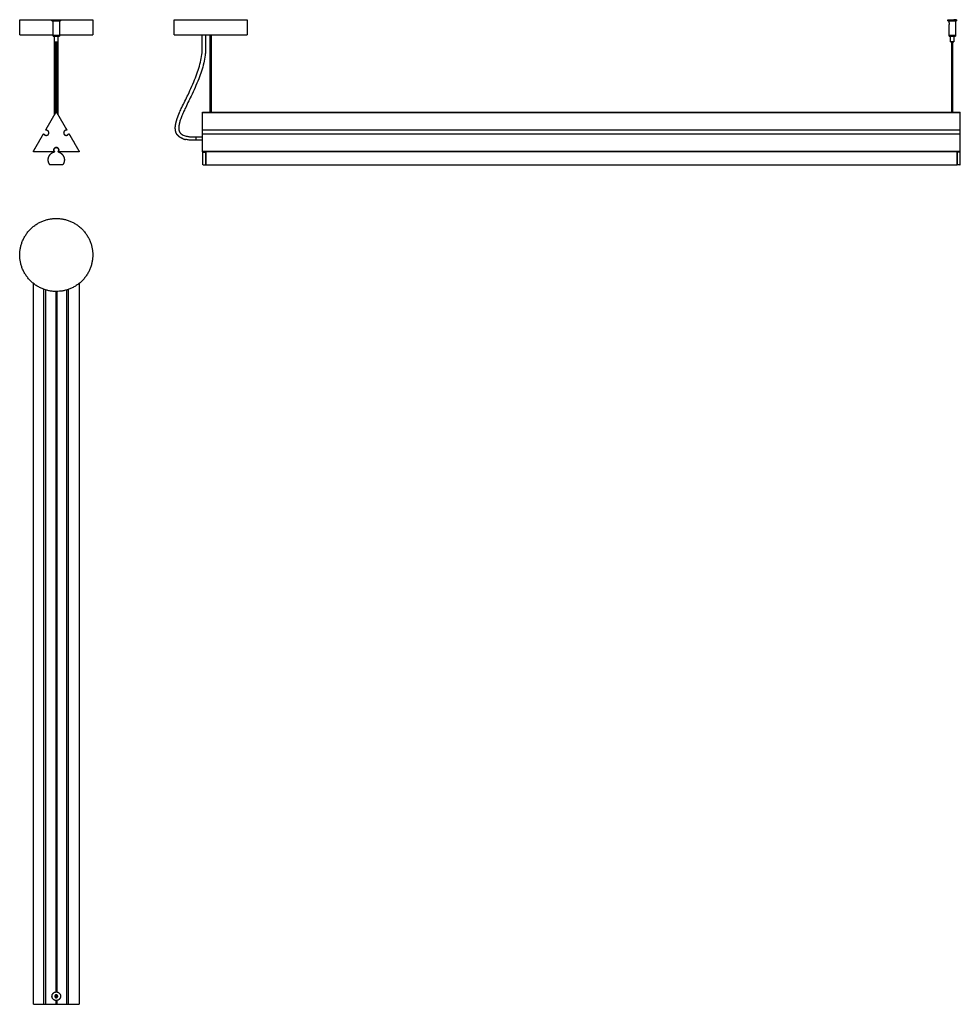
# Model space of a CAD drawing. Header units: millimetres. Extents: x -766 to 987, y -1593 to 1853.
# Tile 1 of 6: x -766 to 987, y -1593 to 242. Entities that reach past the tile are written whole.
import ezdxf

# ---------------------------------------------------------------- set-up
doc = ezdxf.new("R2010")
doc.units = ezdxf.units.MM
doc.layers.add('Make2D$Visibile$150 1 CE', color=7, linetype='Continuous', true_color=0x000000)

msp = doc.modelspace()

# ---------------------------------------------------------------- linework, layer by layer
at = {"layer": 'Make2D$Visibile$150 1 CE'}
for points in [[(-410.7, 69.6), (-410.7, 214.3)], [(-409.4, 214.3), (-409.4, 69.6)], [(-700.8, 201.3), (-701, 201.3)], [(-694.8, 201.3), (-694.6, 201.3)], [(971.3, 69.6), (971.3, 201.3)], [(972.6, 201.3), (972.6, 69.6)], [(-694.7, 68.8), (-694.7, 65.1)], [(-425, 69.1), (987, 69.1)], [(-409.4, 69.6), (971.3, 69.6)], [(-675.1, 29.6), (-675.1, 29.6)], [(-425, -2.8), (987, -2.8)], [(-698.7, -264.4), (-698.7, -1570.4)], [(-697, -264.4), (-697, -1570.4)], [(-720.8, -1587), (-720.8, -1587)], [(-717.1, -1587.2), (-717.1, -1587.2)], [(-698.7, -1586.3), (-698.7, -1593.4)], [(-697, -1586.3), (-697, -1593.4)]]:
    msp.add_lwpolyline(points, dxfattribs=at)
for points, weights, degree in [([(-765.9, 242.3), (-765.9, 242.3), (-705.8, 242.3)], [1, 0.73102898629, 0.956063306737], 2), ([(-689.8, 242.3), (-629.8, 242.3), (-629.8, 242.3)], [0.956277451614, 0.730901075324, 1], 2), ([(-478.1, 242.3), (-478.1, 242.3), (-410, 242.3)], [1, 0.707106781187, 1], 2), ([(-410, 242.3), (-342, 242.3), (-342, 242.3)], [1, 0.707106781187, 1], 2), ([(980, 242.3), (980, 242.3), (974.7, 242.3)], [1, 0.775513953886, 0.895139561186], 2), ([(-765.9, 214.3), (-765.9, 214.3), (-703.8, 214.3)], [1, 0.725082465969, 0.966255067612], 2), ([(-691.8, 214.3), (-629.8, 214.3), (-629.8, 214.3)], [0.966358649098, 0.725023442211, 1], 2), ([(-478.1, 214.3), (-478.1, 214.3), (-410, 214.3)], [1, 0.707106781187, 1], 2), ([(-410, 214.3), (-342, 214.3), (-342, 214.3)], [1, 0.707106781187, 1], 2), ([(968.9, 211.3), (966, 211.3), (966, 211.3)], [0.868195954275, 0.807246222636, 1], 2), ([(978, 211.3), (978, 211.3), (975, 211.3)], [1, 0.807007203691, 0.868347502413], 2), ([(-419.4, 191.3), (-419.4, 183.8), (-420.3, 176.3)], [1, 0.99788363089, 1], 2), ([(-701, 65.1), (-701, 66.4), (-701, 67.6), (-701, 68.8)], [0.887994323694, 0.886590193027, 0.885228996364, 0.883910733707], 3), ([(-475, 48.8), (-474.5, 50.9), (-474, 53), (-473.3, 55.1)], [0.929126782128, 0.92025412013, 0.912162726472, 0.904852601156], 3), ([(-473.3, 55.1), (-472.7, 57.2), (-472, 59.2), (-471.2, 61.3)], [0.904852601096, 0.900996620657, 0.897358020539, 0.893936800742], 3), ([(-718.7, 47.4), (-718.7, 47.4), (-718.7, 47.4)], [0.899590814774, 0.899574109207, 0.899557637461], 2), ([(-717.5, 36.8), (-717.5, 36.8), (-717.5, 36.8)], [0.999604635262, 0.999802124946, 1], 2), ([(-717.2, 37), (-714.9, 41), (-712.6, 45), (-710.3, 49.1), (-708, 53.1)], [1, 0.856810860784, 0.734124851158, 0.629006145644, 0.538939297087], 4), ([(-650.1, 47.4), (-650.1, 47.4), (-650.1, 47.4)], [0.925369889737, 0.925372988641, 0.925376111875], 2), ([(-475.2, 34), (-475.8, 36.4), (-475.9, 38.8)], [0.918333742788, 0.944056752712, 0.979993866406], 2), ([(-475.8, 43.9), (-475.5, 46.3), (-475, 48.8)], [0.958102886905, 0.942441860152, 0.929126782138], 2), ([(-468.8, 47.4), (-469.2, 45.3), (-469.5, 43.2)], [0.929126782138, 0.942441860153, 0.958102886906], 2), ([(-467.3, 53.2), (-468.2, 50.4), (-468.8, 47.4)], [0.904852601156, 0.915817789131, 0.929126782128], 2), ([(-425, 37), (-425, 41), (-425, 45), (-425, 49.1), (-425, 53.1)], [1, 0.856810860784, 0.734124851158, 0.629006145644, 0.538939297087], 4), ([(987, 37), (987, 41), (987, 45), (987, 49.1), (987, 53.1)], [1, 0.856810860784, 0.734124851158, 0.629006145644, 0.538939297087], 4), ([(-745.6, 33.7), (-745.6, 33.7), (-745.6, 33.7)], [0.935039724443, 0.935089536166, 0.935139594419], 2), ([(-721.6, 29.8), (-721.6, 29.8), (-721.6, 29.7)], [0.989554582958, 0.994635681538, 1], 2), ([(-717.5, 36.3), (-717.5, 36.3), (-717.5, 36.3)], [0.956928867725, 0.958328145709, 0.959869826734], 2), ([(-678.8, 36), (-678.8, 36), (-678.8, 36)], [0.999721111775, 0.999860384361, 1], 2), ([(-675.1, 29.5), (-675.1, 29.6), (-675.1, 29.6)], [1, 0.998556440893, 0.997198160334], 2), ([(-674, 29.3), (-671.7, 25.3), (-669.3, 21.3), (-667, 17.3), (-664.7, 13.3)], [1, 0.856810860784, 0.734124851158, 0.629006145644, 0.538939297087], 4), ([(-466.5, 22.6), (-468.5, 23.8), (-470.2, 25.4)], [0.866728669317, 0.854760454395, 0.853663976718], 2), ([(-469, 35.5), (-468.6, 33.9), (-467.8, 32.5)], [0.918333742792, 0.883908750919, 0.867777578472], 2), ([(-461.8, 20.4), (-459.5, 19.6), (-457.1, 19)], [1, 0.998226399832, 1], 2), ([(-740.2, -2.8), (-737.9, 1.2), (-735.6, 5.2), (-733.3, 9.3), (-730.9, 13.3)], [1, 0.856810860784, 0.734124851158, 0.629006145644, 0.538939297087], 4), ([(-664.7, 13.3), (-662.4, 9.3), (-660.1, 5.2), (-657.8, 1.2), (-655.4, -2.8)], [0.538939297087, 0.629006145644, 0.734124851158, 0.856810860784, 1], 4), ([(-425, -2.8), (-425, 1.2), (-425, 5.2), (-425, 9.3), (-425, 13.3)], [1, 0.856810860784, 0.734124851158, 0.629006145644, 0.538939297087], 4), ([(-425, -2.8), (-425, 1.2), (-425, 5.2), (-425, 9.3), (-425, 13.3)], [1, 0.856810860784, 0.734124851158, 0.629006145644, 0.538939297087], 4), ([(987, -2.8), (987, 1.2), (987, 5.2), (987, 9.3), (987, 13.3)], [1, 0.856810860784, 0.734124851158, 0.629006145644, 0.538939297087], 4), ([(-701.4, -3.8), (-701.4, -4.3), (-701.9, -4.4)], [1, 0.796794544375, 1], 2), ([(-701.9, -4.4), (-701.9, -4.4), (-701.9, -4.4)], [1, 0.996717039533, 0.993711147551], 2), ([(-701.6, -3.4), (-701.6, -3.4), (-701.6, -3.4)], [0.993711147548, 0.996717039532, 1], 2), ([(-701.6, -3.4), (-701.4, -3.5), (-701.4, -3.8)], [1, 0.951128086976, 1], 2), ([(-693.2, -0.7), (-693.2, -2.2), (-694.1, -3.4)], [1, 0.951128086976, 1], 2), ([(-693.8, -4.4), (-693.8, -4.4), (-693.8, -4.4)], [0.993711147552, 0.996717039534, 1], 2), ([(-693.8, -4.4), (-682.7, -7.5), (-682.7, -18.9)], [1, 0.796794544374, 1], 2), ([(-424.7, -4.9), (-424.7, -4.7), (-424.7, -4.3)], [1, 0.870729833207, 0.905931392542], 2), ([(-424.2, -4.3), (-424.2, -4.4), (-424.2, -4.4)], [0.914586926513, 0.938954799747, 1], 2), ([(-419.1, -4.3), (-419.1, -4.4), (-419.1, -4.4), (-419.1, -4.5)], [0.822892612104, 0.857634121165, 0.91666991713, 1], 3), ([(981.3, -4.3), (981.3, -4.4), (981.3, -4.4), (981.3, -4.5)], [0.822892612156, 0.857634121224, 0.916669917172, 1], 3), ([(986.9, -4.9), (986.9, -4.7), (986.9, -4.3)], [1, 0.870729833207, 0.905931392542], 2), ([(-709.4, -28.2), (-709.7, -28.2), (-709.9, -28)], [1, 0.894427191, 1], 2), ([(-685.8, -28), (-685.9, -28.2), (-686.2, -28.2)], [1, 0.894427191, 1], 2), ([(-682.7, -18.9), (-682.7, -24), (-685.8, -28)], [1, 0.948683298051, 1], 2), ([(-419.2, -28.2), (-419.2, -28.2), (-419.2, -28)], [1, 0.894421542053, 1], 2), ([(981.4, -28.2), (981.4, -28.2), (981.4, -28)], [1, 0.894421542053, 1], 2), ([(986.9, -27.7), (986.9, -27.7), (986.9, -27.7)], [1, 0.987500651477, 0.979017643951], 2), ([(-740.3, -1593.4), (-740.3, -1593.4), (-740.2, -1593.4), (-740.2, -1593.4), (-740.1, -1593.4)], [0.676825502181, 0.733380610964, 0.804170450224, 0.891973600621, 1], 4), ([(-740.1, -1593.4), (-737.8, -1593.4), (-735.5, -1593.4), (-733.2, -1593.4), (-730.9, -1593.4)], [1, 0.856810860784, 0.734124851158, 0.629006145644, 0.538939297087], 4), ([(-719.9, -1593.4), (-719.4, -1593.4), (-718.8, -1593.4), (-718, -1593.4), (-717.2, -1593.4)], [1, 0.859854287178, 0.752897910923, 0.672167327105, 0.611955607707], 4), ([(-717.2, -1593.4), (-714.8, -1593.4), (-712.5, -1593.4), (-710.2, -1593.4), (-707.9, -1593.4)], [1, 0.856810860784, 0.734124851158, 0.629006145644, 0.538939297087], 4), ([(-717.2, -1593.4), (-717.2, -1593.4), (-717.2, -1593.4), (-717.2, -1593.4), (-717.2, -1593.4)], [0.729812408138, 0.788719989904, 0.853756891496, 0.925482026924, 1], 4), ([(-678.3, -1593.4), (-677.5, -1593.4), (-676.8, -1593.4), (-676.1, -1593.4), (-675.6, -1593.4)], [0.60793386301, 0.668110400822, 0.749304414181, 0.857493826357, 1], 4), ([(-673.9, -1593.4), (-671.6, -1593.4), (-669.3, -1593.4), (-667, -1593.4), (-664.6, -1593.4)], [1, 0.856810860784, 0.734124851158, 0.629006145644, 0.538939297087], 4), ([(-664.6, -1593.4), (-662.3, -1593.4), (-660, -1593.4), (-657.7, -1593.4), (-655.4, -1593.4)], [0.538939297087, 0.629006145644, 0.734124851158, 0.856810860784, 1], 4), ([(-655.4, -1593.4), (-655.3, -1593.4), (-655.3, -1593.4), (-655.2, -1593.4), (-655.2, -1593.4)], [1, 0.891973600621, 0.804170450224, 0.733380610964, 0.676825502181], 4)]:
    msp.add_rational_spline(points, weights, degree=degree, dxfattribs=at)
for points, degree in [([(-765.9, 214.3), (-765.9, 228.3), (-765.9, 242.3)], 2), ([(-705.8, 240.3), (-705.8, 241.3), (-705.8, 242.3)], 2), ([(-703.8, 213.5), (-703.8, 226.9), (-703.8, 240.3)], 2), ([(-691.8, 240.3), (-691.8, 226.9), (-691.8, 213.5)], 2), ([(-689.8, 242.3), (-689.8, 241.3), (-689.8, 240.3)], 2), ([(-629.8, 242.3), (-629.8, 228.3), (-629.8, 214.3)], 2), ([(-478.1, 214.3), (-478.1, 228.3), (-478.1, 242.3)], 2), ([(-342, 242.3), (-342, 228.3), (-342, 214.3)], 2), ([(964, 240.3), (964, 241.3), (964, 242.3)], 2), ([(966, 236.3), (966, 238.3), (966, 240.3)], 2), ([(978, 240.3), (978, 226.9), (978, 213.5)], 2), ([(980, 242.3), (980, 241.3), (980, 240.3)], 2), ([(966, 213.5), (966, 223.3), (966, 233.1)], 2), ([(-703.8, 211.3), (-703.8, 212.3), (-703.8, 213.3)], 2), ([(-703.5, 213.3), (-703.5, 213.4), (-703.5, 213.5)], 2), ([(-701, 191.3), (-701, 201.3), (-701, 211.3)], 2), ([(-694.6, 211.3), (-694.6, 201.3), (-694.6, 191.3)], 2), ([(-692.1, 213.5), (-692.1, 213.4), (-692.1, 213.3)], 2), ([(-691.8, 213.3), (-691.8, 212.3), (-691.8, 211.3)], 2), ([(-425.7, 191.3), (-425.7, 202.8), (-425.7, 214.3)], 2), ([(-419.4, 214.3), (-419.4, 202.8), (-419.4, 191.3)], 2), ([(966, 211.3), (966, 212.3), (966, 213.3)], 2), ([(966.3, 213.3), (966.3, 213.4), (966.3, 213.5)], 2), ([(969, 201.3), (969, 206.3), (969, 211.3)], 2), ([(975, 211.3), (975, 206.3), (975, 201.3)], 2), ([(977.7, 213.5), (977.7, 213.4), (977.7, 213.3)], 2), ([(978, 213.3), (978, 212.3), (978, 211.3)], 2), ([(-701, 176.7), (-701, 181.6), (-701, 186.4), (-701, 191.3)], 3), ([(-698.5, 69.4), (-698.5, 135.4), (-698.5, 201.3)], 2), ([(-697.2, 201.3), (-697.2, 135.4), (-697.2, 69.4)], 2), ([(-694.6, 191.3), (-694.6, 186.4), (-694.6, 181.6), (-694.6, 176.7)], 3), ([(-426.6, 177.2), (-426, 181.8), (-425.7, 186.6), (-425.7, 191.3)], 3), ([(-701, 162.4), (-701, 167.1), (-701, 171.9), (-701, 176.7)], 3), ([(-694.6, 176.7), (-694.6, 171.9), (-694.6, 167.1), (-694.6, 162.4)], 3), ([(-429.2, 163.1), (-428.1, 167.7), (-427.3, 172.4), (-426.6, 177.2)], 3), ([(-420.3, 176.3), (-421, 171.4), (-421.9, 166.5), (-423, 161.6)], 3), ([(-701, 147.6), (-701, 152.4), (-701, 157.4), (-701, 162.4)], 3), ([(-701, 133.1), (-701, 137.9), (-701, 142.7), (-701, 147.6)], 3), ([(-694.6, 162.4), (-694.7, 157.4), (-694.7, 152.4), (-694.7, 147.6)], 3), ([(-694.7, 147.6), (-694.7, 142.7), (-694.7, 137.9), (-694.7, 133.1)], 3), ([(-438.3, 134.2), (-436.5, 138.9), (-434.8, 143.7), (-433.2, 148.5)], 3), ([(-433.2, 148.5), (-431.7, 153.3), (-430.3, 158.2), (-429.2, 163.1)], 3), ([(-423, 161.6), (-424.2, 156.6), (-425.6, 151.5), (-427.2, 146.6)], 3), ([(-701, 117), (-701, 122.3), (-701, 127.7), (-701, 133.1)], 3), ([(-694.7, 133.1), (-694.7, 127.7), (-694.7, 122.3), (-694.7, 117)], 3), ([(-445, 118.3), (-442.6, 123.5), (-440.4, 128.9), (-438.3, 134.2)], 3), ([(-432.4, 131.9), (-434.5, 126.5), (-436.8, 121), (-439.2, 115.7)], 3), ([(-427.2, 146.6), (-428.8, 141.6), (-430.5, 136.8), (-432.4, 131.9)], 3), ([(-701, 101.2), (-701, 106.4), (-701, 111.7), (-701, 117)], 3), ([(-694.7, 117), (-694.7, 111.7), (-694.7, 106.4), (-694.7, 101.2)], 3), ([(-452.3, 102.5), (-449.8, 107.8), (-447.4, 113), (-445, 118.3)], 3), ([(-439.2, 115.7), (-441.6, 110.4), (-444.1, 105.1), (-446.6, 99.8)], 3), ([(-701, 89.2), (-701, 93.2), (-701, 97.2), (-701, 101.2)], 3), ([(-694.7, 101.2), (-694.7, 97.2), (-694.7, 93.2), (-694.7, 89.2)], 3), ([(-458.1, 90.6), (-456.1, 94.6), (-454.2, 98.6), (-452.3, 102.5)], 3), ([(-446.6, 99.8), (-448.5, 95.8), (-450.4, 91.8), (-452.4, 87.8)], 3), ([(-701, 77.3), (-701, 81.3), (-701, 85.3), (-701, 89.2)], 3), ([(-701, 68.8), (-701, 71.6), (-701, 74.5), (-701, 77.3)], 3), ([(-694.7, 89.2), (-694.7, 85.3), (-694.7, 81.3), (-694.7, 77.3)], 3), ([(-694.7, 77.3), (-694.7, 74.5), (-694.7, 71.6), (-694.7, 68.8)], 3), ([(-467.7, 70.1), (-466.4, 72.9), (-465.1, 75.8), (-463.8, 78.6)], 3), ([(-463.8, 78.6), (-461.9, 82.6), (-460, 86.6), (-458.1, 90.6)], 3), ([(-458, 75.9), (-459.3, 73.1), (-460.6, 70.3), (-461.8, 67.5)], 3), ([(-452.4, 87.8), (-454.3, 83.9), (-456.2, 79.9), (-458, 75.9)], 3), ([(-465.3, 59.1), (-466, 57.1), (-466.6, 55.2), (-467.3, 53.2)], 3), ([(-461.8, 67.5), (-463.1, 64.7), (-464.2, 61.9), (-465.3, 59.1)], 3), ([(-425, 69.6), (-417.9, 69.6), (-410.7, 69.6)], 2), ([(972.6, 69.6), (979.8, 69.6), (987, 69.6)], 2), ([(-720.8, 29.3), (-720.6, 29.1), (-720.4, 28.8), (-720.2, 28.6), (-720, 28.3)], 4), ([(-715.5, 36.1), (-715.8, 36.1), (-716.2, 36.2), (-716.5, 36.2), (-716.8, 36.3)], 4), ([(-678.9, 36.3), (-679.2, 36.2), (-679.5, 36.2), (-679.8, 36.1), (-680.1, 36.1)], 4), ([(-675.7, 28.3), (-675.5, 28.6), (-675.3, 28.8), (-675.1, 29.1), (-674.9, 29.3)], 4), ([(-465.9, 30), (-465.1, 29.3), (-464.2, 28.6), (-463.2, 28)], 3), ([(-463.2, 28), (-462.1, 27.4), (-460.9, 26.8), (-459.7, 26.4)], 3), ([(-459.7, 26.4), (-458.4, 25.9), (-457.1, 25.5), (-455.7, 25.2)], 3), ([(-453.5, 18.4), (-454.7, 18.5), (-455.9, 18.8), (-457.1, 19)], 3), ([(-455.7, 25.2), (-454.7, 25), (-453.6, 24.8), (-452.6, 24.6)], 3), ([(-452.6, 24.6), (-451.5, 24.5), (-450.4, 24.3), (-449.3, 24.2)], 3), ([(-449.3, 24.2), (-448, 24.1), (-446.7, 24), (-445.4, 24)], 3), ([(-445.4, 24), (-444, 23.9), (-442.7, 23.9), (-441.4, 23.9)], 3), ([(-441.4, 23.9), (-439.2, 23.9), (-437, 23.9)], 2), ([(-437, 23.9), (-431, 23.9), (-425, 23.9)], 2), ([(-425, 36.1), (-425, 36.1), (-425, 36.2), (-425, 36.2), (-425, 36.3)], 4), ([(987, 36.3), (281, 36.3), (-425, 36.3)], 2), ([(-425, 29.6), (281, 29.6), (987, 29.6)], 2), ([(-425, 13.3), (-425, 16.3), (-425, 19.4), (-425, 22.4), (-425, 25.5)], 4), ([(987, 36.1), (987, 36.1), (987, 36.2), (987, 36.2), (987, 36.3)], 4), ([(-449.9, 17.9), (-451.1, 18), (-452.3, 18.2), (-453.5, 18.4)], 3), ([(-445.6, 17.6), (-447.1, 17.7), (-448.5, 17.8), (-449.9, 17.9)], 3), ([(-441.4, 17.5), (-442.8, 17.5), (-444.2, 17.6), (-445.6, 17.6)], 3), ([(-437, 17.5), (-439.2, 17.5), (-441.4, 17.5)], 2), ([(-425, 17.5), (-431, 17.5), (-437, 17.5)], 2), ([(-702.3, -4.3), (-711.5, -4.3), (-720.8, -4.3), (-730.1, -4.3), (-739.3, -4.3)], 4), ([(-702.3, -2.3), (-702.2, -2.6), (-702.1, -2.9), (-702, -3.2), (-701.9, -3.5)], 4), ([(-693.8, -3.5), (-693.7, -3.2), (-693.6, -2.9), (-693.5, -2.6), (-693.4, -2.3)], 4), ([(-656.3, -4.3), (-665.6, -4.3), (-674.9, -4.3), (-684.1, -4.3), (-693.4, -4.3)], 4), ([(987, -4.3), (281, -4.3), (-425, -4.3)], 2), ([(-424.2, -4.4), (-423.6, -4.4), (-423, -4.4)], 2), ([(-423, -4.4), (-421.1, -4.4), (-419.2, -4.4)], 2), ([(985.2, -4.4), (983.3, -4.4), (981.4, -4.4)], 2), ([(986.4, -4.4), (985.8, -4.4), (985.2, -4.4)], 2), ([(-686.2, -28.2), (-697.8, -28.2), (-709.4, -28.2)], 2), ([(-424.2, -28.2), (-423.6, -28.2), (-423, -28.2)], 2), ([(-423, -28.2), (-421.1, -28.2), (-419.2, -28.2)], 2), ([(-419.1, -28.1), (281.1, -28.1), (981.3, -28.1)], 2), ([(985.2, -28.2), (983.3, -28.2), (981.4, -28.2)], 2), ([(986.4, -28.2), (985.8, -28.2), (985.2, -28.2)], 2), ([(-740.3, -1593.4), (-740.3, -921.4), (-740.3, -249.5)], 2), ([(-655.2, -249.5), (-655.2, -921.4), (-655.2, -1593.4)], 2), ([(-720.7, -1593.4), (-720.7, -926.9), (-720.7, -260.4)], 2), ([(-717.2, -1593.4), (-717.2, -927.5), (-717.2, -261.6)], 2), ([(-678.4, -1593.4), (-678.4, -927.5), (-678.4, -261.6)], 2), ([(-674.8, -1593.4), (-674.8, -926.9), (-674.8, -260.4)], 2), ([(-720.7, -1593.4), (-720.5, -1593.4), (-720.3, -1593.4), (-720.1, -1593.4), (-719.9, -1593.4)], 4), ([(-675.6, -1593.4), (-675.4, -1593.4), (-675.2, -1593.4), (-675, -1593.4), (-674.8, -1593.4)], 4)]:
    msp.add_open_spline(points, degree=degree, dxfattribs=at)
for points, weights, degree, knots in [([(-705.8, 242.3), (-705.8, 242.3), (-697.8, 242.3), (-689.8, 242.3), (-689.8, 242.3)], [1, 0.707106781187, 1, 0.707106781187, 1], 2, [-37.699112, -37.699112, -37.699112, -25.132741, -25.132741, -12.566371, -12.566371, -12.566371]), ([(-705.8, 240.3), (-705.8, 240.3), (-697.8, 240.3), (-689.8, 240.3), (-689.8, 240.3)], [1, 0.707106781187, 1, 0.707106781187, 1], 2, [12.566371, 12.566371, 12.566371, 25.132741, 25.132741, 37.699112, 37.699112, 37.699112]), ([(964, 242.3), (964, 242.3), (972, 242.3), (980, 242.3), (980, 242.3)], [1, 0.707106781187, 1, 0.707106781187, 1], 2, [-50.265482, -50.265482, -50.265482, -37.699112, -37.699112, -25.132741, -25.132741, -25.132741]), ([(964, 240.3), (964, 240.3), (972, 240.3), (980, 240.3), (980, 240.3)], [1, 0.707106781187, 1, 0.707106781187, 1], 2, [0, 0, 0, 12.566371, 12.566371, 25.132741, 25.132741, 25.132741]), ([(-703.8, 213.5), (-703.8, 213.5), (-700.1, 213.5), (-696.4, 213.5), (-693.6, 213.5), (-691.8, 213.5), (-691.8, 213.5)], [1, 0.831469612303, 1, 0.831469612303, 1, 0.888375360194, 0.92461794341], 2, [9.424778, 9.424778, 9.424778, 16.493361, 16.493361, 23.561945, 23.561945, 28.24376, 28.24376, 28.24376]), ([(-703.8, 213.3), (-703.8, 213.3), (-697.8, 213.3), (-691.8, 213.3), (-691.8, 213.3)], [1, 0.707106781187, 1, 0.707106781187, 1], 2, [-28.274334, -28.274334, -28.274334, -18.849556, -18.849556, -9.424778, -9.424778, -9.424778]), ([(-703.8, 211.3), (-703.8, 211.3), (-697.8, 211.3), (-691.8, 211.3), (-691.8, 211.3)], [1, 0.707106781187, 1, 0.707106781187, 1], 2, [9.424778, 9.424778, 9.424778, 18.849556, 18.849556, 28.274334, 28.274334, 28.274334]), ([(966, 213.5), (966, 213.5), (972, 213.5), (978, 213.5), (978, 213.5)], [1, 0.707106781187, 1, 0.707106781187, 1], 2, [0, 0, 0, 9.424778, 9.424778, 18.849556, 18.849556, 18.849556]), ([(966, 213.3), (966, 213.3), (972, 213.3), (978, 213.3), (978, 213.3)], [1, 0.707106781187, 1, 0.707106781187, 1], 2, [-37.699112, -37.699112, -37.699112, -28.274334, -28.274334, -18.849556, -18.849556, -18.849556]), ([(966, 211.3), (966, 211.3), (972, 211.3), (978, 211.3), (978, 211.3)], [1, 0.707106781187, 1, 0.707106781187, 1], 2, [0, 0, 0, 9.424778, 9.424778, 18.849556, 18.849556, 18.849556]), ([(-700.8, 201.3), (-700.8, 201.3), (-697.8, 201.3), (-694.8, 201.3), (-694.8, 201.3)], [1, 0.707106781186, 1, 0.707106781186, 1], 2, [4.712389, 4.712389, 4.712389, 9.424778, 9.424778, 14.137167, 14.137167, 14.137167]), ([(975, 201.3), (975, 201.3), (972, 201.3), (969, 201.3), (969, 201.3)], [1, 0.707106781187, 1, 0.707106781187, 1], 2, [9.424778, 9.424778, 9.424778, 14.137167, 14.137167, 18.849556, 18.849556, 18.849556]), ([(969, 201.3), (969, 201.3), (972, 201.3), (975, 201.3), (975, 201.3)], [1, 0.707106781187, 1, 0.707106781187, 1], 2, [0, 0, 0, 4.712389, 4.712389, 9.424778, 9.424778, 9.424778]), ([(-708, 53.1), (-705.6, 57.1), (-703.3, 61.1), (-701, 65.1), (-698.7, 69.1), (-698.4, 69.6), (-697.8, 69.9), (-697.3, 69.6), (-697, 69.1)], [0.538939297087, 0.538939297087, 0.538939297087, 0.538939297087, 0.538939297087, 0.471754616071, 0.48941657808, 0.642608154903, 1], 4, [219.335421, 219.335421, 219.335421, 219.335421, 219.335421, 237.873741, 237.873741, 237.873741, 237.873741, 240.471816, 240.471816, 240.471816, 240.471816, 240.471816]), ([(-697, 69.1), (-694.7, 65.1), (-692.3, 61.1), (-690, 57.1), (-687.7, 53.1), (-685.4, 49.1), (-683.1, 45), (-680.7, 41), (-678.4, 37)], [1, 0.856810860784, 0.734124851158, 0.629006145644, 0.538939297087, 0.629006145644, 0.734124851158, 0.856810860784, 1], 4, [240.471816, 240.471816, 240.471816, 240.471816, 240.471816, 259.0093, 259.0093, 259.0093, 259.0093, 277.546784, 277.546784, 277.546784, 277.546784, 277.546784]), ([(-471.2, 61.3), (-470.8, 62.3), (-470.4, 63.4), (-470, 64.4), (-469.2, 66.3), (-468.5, 68.2), (-467.7, 70.1)], [0.893936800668, 0.892648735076, 0.891391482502, 0.890165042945, 0.890165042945, 0.890165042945, 0.890165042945], 3, [61.860422, 61.860422, 61.860422, 61.860422, 65.133232, 65.133232, 65.133232, 71.245124, 71.245124, 71.245124, 71.245124]), ([(-425, 53.1), (-425, 57.1), (-425, 61.1), (-425, 65.1), (-425, 69.1), (-425, 69.3), (-425, 69.5), (-425, 69.6), (-425, 69.6)], [0.538939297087, 0.538939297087, 0.538939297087, 0.538939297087, 0.538939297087, 0.507953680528, 0.495015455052, 0.505096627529, 0.543983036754], 4, [219.335421, 219.335421, 219.335421, 219.335421, 219.335421, 237.873741, 237.873741, 237.873741, 237.873741, 239.071975, 239.071975, 239.071975, 239.071975, 239.071975]), ([(987, 53.1), (987, 57.1), (987, 61.1), (987, 65.1), (987, 69.1), (987, 69.3), (987, 69.5), (987, 69.6), (987, 69.6)], [0.538939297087, 0.538939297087, 0.538939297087, 0.538939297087, 0.538939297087, 0.507953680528, 0.495015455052, 0.505096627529, 0.543983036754], 4, [219.335421, 219.335421, 219.335421, 219.335421, 219.335421, 237.873741, 237.873741, 237.873741, 237.873741, 239.071975, 239.071975, 239.071975, 239.071975, 239.071975]), ([(-716.8, 36.3), (-716.9, 36.3), (-717, 36.3), (-717.2, 36.4), (-717.2, 36.5), (-717.3, 36.6), (-717.3, 36.8), (-717.3, 36.9), (-717.2, 37)], [1, 0.856810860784, 0.723933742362, 0.629006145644, 0.538939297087, 0.629006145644, 0.723933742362, 0.856810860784, 1], 4, [199.669617, 199.669617, 199.669617, 199.669617, 199.669617, 200.233358, 200.233358, 200.233358, 200.233358, 200.7971, 200.7971, 200.7971, 200.7971, 200.7971]), ([(-678.4, 37), (-678.4, 36.9), (-678.3, 36.8), (-678.4, 36.6), (-678.4, 36.5), (-678.5, 36.4), (-678.6, 36.3), (-678.8, 36.3), (-678.9, 36.3)], [1, 0.856810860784, 0.723933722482, 0.629006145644, 0.538939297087, 0.629006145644, 0.723933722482, 0.856810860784, 1], 4, [277.546784, 277.546784, 277.546784, 277.546784, 277.546784, 278.110526, 278.110526, 278.110526, 278.110526, 278.674268, 278.674268, 278.674268, 278.674268, 278.674268]), ([(-475.9, 38.8), (-476, 39.6), (-476, 40.4), (-476, 42.1), (-475.8, 43.9)], [0.979993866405, 0.989629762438, 1, 0.977290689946, 0.958102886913], 2, [48.399166, 48.399166, 48.399166, 50.100062, 50.100062, 53.824777, 53.824777, 53.824777]), ([(-469.6, 39.1), (-469.6, 39.1), (-469.6, 39), (-469.5, 38.5), (-469.5, 38), (-469.4, 37.5), (-469.3, 36.9), (-469.2, 36.2), (-469, 35.5)], [1, 1, 1, 1, 1, 1, 0.987746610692, 0.976601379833, 0.966564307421], 3, [0.92713, 0.92713, 0.92713, 0.92713, 1.09299, 1.09299, 2.502512, 2.502512, 2.502512, 4.69136, 4.69136, 4.69136, 4.69136]), ([(-425, 36.3), (-425, 36.3), (-425, 36.3), (-425, 36.4), (-425, 36.5), (-425, 36.6), (-425, 36.8), (-425, 36.9), (-425, 37)], [1, 0.856810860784, 0.723933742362, 0.629006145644, 0.538939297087, 0.629006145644, 0.723933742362, 0.856810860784, 1], 4, [199.669617, 199.669617, 199.669617, 199.669617, 199.669617, 200.233358, 200.233358, 200.233358, 200.233358, 200.7971, 200.7971, 200.7971, 200.7971, 200.7971]), ([(987, 36.3), (987, 36.3), (987, 36.3), (987, 36.4), (987, 36.5), (987, 36.6), (987, 36.8), (987, 36.9), (987, 37)], [1, 0.856810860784, 0.723933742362, 0.629006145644, 0.538939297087, 0.629006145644, 0.723933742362, 0.856810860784, 1], 4, [199.669617, 199.669617, 199.669617, 199.669617, 199.669617, 200.233358, 200.233358, 200.233358, 200.233358, 200.7971, 200.7971, 200.7971, 200.7971, 200.7971]), ([(-730.9, 13.3), (-728.6, 17.3), (-726.3, 21.3), (-724, 25.3), (-721.7, 29.3), (-721.6, 29.4), (-721.5, 29.5), (-721.4, 29.6), (-721.2, 29.6), (-721.1, 29.6), (-721, 29.5), (-720.8, 29.4), (-720.8, 29.3)], [0.538939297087, 0.538939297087, 0.538939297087, 0.538939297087, 0.538939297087, 0.538939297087, 0.531478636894, 0.538939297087, 0.538939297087, 0.629006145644, 0.72396219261, 0.856810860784, 1], 4, [159.287045, 159.287045, 159.287045, 159.287045, 159.287045, 177.825337, 177.825337, 177.825337, 177.825337, 178.388642, 178.388642, 178.388642, 178.388642, 178.951948, 178.951948, 178.951948, 178.951948, 178.951948]), ([(-720, 28.3), (-719.3, 27.4), (-718.3, 26.8), (-717.1, 26.6), (-716, 26.7), (-714.8, 26.8), (-713.7, 27.2), (-712.8, 28), (-712.3, 29), (-711.7, 30), (-711.4, 31.2), (-711.6, 32.3), (-712.1, 33.4), (-712.6, 34.5), (-713.4, 35.3), (-714.4, 35.9), (-715.5, 36.1)], [1, 0.808331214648, 0.678741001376, 0.59341603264, 0.538939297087, 0.508445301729, 0.49828063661, 0.508445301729, 0.538939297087, 0.508445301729, 0.49828063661, 0.508445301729, 0.538939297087, 0.59341603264, 0.678741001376, 0.808331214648, 1], 4, [180.184286, 180.184286, 180.184286, 180.184286, 180.184286, 184.747534, 184.747534, 184.747534, 184.747534, 189.310782, 189.310782, 189.310782, 189.310782, 193.87403, 193.87403, 193.87403, 193.87403, 198.437278, 198.437278, 198.437278, 198.437278, 198.437278]), ([(-680.1, 36.1), (-681.3, 35.9), (-682.3, 35.3), (-683.1, 34.5), (-683.6, 33.4), (-684.1, 32.3), (-684.2, 31.2), (-684, 30), (-683.4, 29), (-682.8, 28), (-682, 27.2), (-680.9, 26.8), (-679.7, 26.7), (-678.5, 26.6), (-677.4, 26.8), (-676.4, 27.4), (-675.7, 28.3)], [1, 0.808331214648, 0.678741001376, 0.59341603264, 0.538939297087, 0.508445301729, 0.49828063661, 0.508445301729, 0.538939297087, 0.508445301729, 0.49828063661, 0.508445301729, 0.538939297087, 0.59341603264, 0.678741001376, 0.808331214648, 1], 4, [279.906607, 279.906607, 279.906607, 279.906607, 279.906607, 284.469855, 284.469855, 284.469855, 284.469855, 289.033103, 289.033103, 289.033103, 289.033103, 293.596351, 293.596351, 293.596351, 293.596351, 298.159599, 298.159599, 298.159599, 298.159599, 298.159599]), ([(-674.9, 29.3), (-674.8, 29.4), (-674.7, 29.5), (-674.6, 29.6), (-674.4, 29.6), (-674.3, 29.6), (-674.2, 29.5), (-674, 29.4), (-674, 29.3)], [1, 0.856810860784, 0.723905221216, 0.629006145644, 0.538939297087, 0.629006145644, 0.723905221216, 0.856810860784, 1], 4, [1.232338, 1.232338, 1.232338, 1.232338, 1.232338, 1.796516, 1.796516, 1.796516, 1.796516, 2.360694, 2.360694, 2.360694, 2.360694, 2.360694]), ([(-473.3, 29.3), (-474, 30.5), (-474.5, 31.7), (-474.9, 32.8), (-475.2, 34)], [0.867777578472, 0.8763737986, 0.890165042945, 0.902253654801, 0.918333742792], 2, [19.19953, 19.19953, 19.19953, 22.042067, 22.042067, 24.336813, 24.336813, 24.336813]), ([(-470.2, 25.4), (-470.4, 25.6), (-470.5, 25.7), (-472.1, 27.3), (-473.3, 29.3)], [0.853663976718, 0.853553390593, 0.853553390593, 0.853553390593, 0.867777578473], 2, [13.547509, 13.547509, 13.547509, 13.946516, 13.946516, 18.471785, 18.471785, 18.471785]), ([(-461.8, 20.4), (-462.1, 20.5), (-462.4, 20.6), (-462.7, 20.7), (-464, 21.2), (-465.3, 21.9), (-466.5, 22.6)], [1, 1, 1, 1, 0.989029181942, 0.980253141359, 0.97367187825], 3, [8.920936, 8.920936, 8.920936, 8.920936, 9.879724, 9.879724, 9.879724, 14.197778, 14.197778, 14.197778, 14.197778]), ([(-438, 23.9), (-438, 23.9), (-438, 20.7), (-438, 17.5), (-438, 17.5)], [1, 0.707106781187, 1, 0.707106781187, 1], 2, [9.974557, 9.974557, 9.974557, 14.961835, 14.961835, 19.949113, 19.949113, 19.949113]), ([(-437, 17.5), (-437, 17.5), (-437, 20.7), (-437, 23.9), (-437, 23.9)], [1, 0.707106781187, 1, 0.707106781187, 1], 2, [9.642381, 9.642381, 9.642381, 14.629659, 14.629659, 19.616938, 19.616938, 19.616938]), ([(-425, 29.6), (-425, 30.5), (-425, 31.5), (-425, 32.5), (-425, 33.4), (-425, 34.5), (-425, 35.3), (-425, 35.9), (-425, 36.1)], [0.524163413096, 0.505357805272, 0.501551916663, 0.512745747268, 0.538939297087, 0.59341603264, 0.678741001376, 0.808331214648, 1], 4, [189.954319, 189.954319, 189.954319, 189.954319, 189.954319, 193.87403, 193.87403, 193.87403, 193.87403, 198.437278, 198.437278, 198.437278, 198.437278, 198.437278]), ([(-425, 13.3), (-425, 17.3), (-425, 21.3), (-425, 25.3), (-425, 29.3), (-425, 29.4), (-425, 29.5), (-425, 29.6), (-425, 29.6)], [0.538939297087, 0.538939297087, 0.538939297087, 0.538939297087, 0.538939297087, 0.538939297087, 0.532060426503, 0.538118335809, 0.538873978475], 4, [159.287045, 159.287045, 159.287045, 159.287045, 159.287045, 177.825337, 177.825337, 177.825337, 177.825337, 178.366233, 178.366233, 178.366233, 178.366233, 178.366233]), ([(987, 29.6), (987, 30.5), (987, 31.5), (987, 32.5), (987, 33.4), (987, 34.5), (987, 35.3), (987, 35.9), (987, 36.1)], [0.524163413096, 0.505357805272, 0.501551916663, 0.512745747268, 0.538939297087, 0.59341603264, 0.678741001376, 0.808331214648, 1], 4, [189.954319, 189.954319, 189.954319, 189.954319, 189.954319, 193.87403, 193.87403, 193.87403, 193.87403, 198.437278, 198.437278, 198.437278, 198.437278, 198.437278]), ([(987, 13.3), (987, 17.3), (987, 21.3), (987, 25.3), (987, 29.3), (987, 29.4), (987, 29.5), (987, 29.6), (987, 29.6)], [0.538939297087, 0.538939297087, 0.538939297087, 0.538939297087, 0.538939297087, 0.538939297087, 0.532060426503, 0.538118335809, 0.538873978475], 4, [159.287045, 159.287045, 159.287045, 159.287045, 159.287045, 177.825337, 177.825337, 177.825337, 177.825337, 178.366233, 178.366233, 178.366233, 178.366233, 178.366233]), ([(-693.4, -2.3), (-693, -1.2), (-692.9, -0.1), (-693.3, 1.1), (-693.9, 2), (-694.6, 3), (-695.5, 3.7), (-696.7, 4), (-697.8, 4), (-699, 4), (-700.1, 3.7), (-701.1, 3), (-701.7, 2), (-702.4, 1.1), (-702.7, -0.1), (-702.7, -1.2), (-702.3, -2.3)], [1, 0.808331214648, 0.678741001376, 0.59341603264, 0.538939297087, 0.508445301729, 0.49828063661, 0.508445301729, 0.538939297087, 0.508445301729, 0.49828063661, 0.508445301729, 0.538939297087, 0.59341603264, 0.678741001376, 0.808331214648, 1], 4, [80.96574, 80.96574, 80.96574, 80.96574, 80.96574, 85.528988, 85.528988, 85.528988, 85.528988, 90.092236, 90.092236, 90.092236, 90.092236, 94.655484, 94.655484, 94.655484, 94.655484, 99.218732, 99.218732, 99.218732, 99.218732, 99.218732]), ([(-701.6, -3.4), (-702.9, -1.5), (-702.2, 0.7), (-701.5, 3), (-699.2, 3.7), (-697, 4.4), (-695.1, 3), (-693.2, 1.7), (-693.2, -0.7)], [1, 0.891032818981, 1, 0.891032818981, 1, 0.891032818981, 1, 0.891032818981, 1], 2, [0, 0, 0, 4.330955, 4.330955, 8.661909, 8.661909, 12.992864, 12.992864, 17.323819, 17.323819, 17.323819]), ([(-739.3, -4.3), (-739.6, -4.3), (-739.9, -4.2), (-740.1, -4), (-740.2, -3.8), (-740.3, -3.5), (-740.4, -3.3), (-740.3, -3), (-740.2, -2.8)], [1, 0.799415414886, 0.668555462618, 0.586870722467, 0.538939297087, 0.586870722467, 0.668555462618, 0.799415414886, 1], 4, [138.654358, 138.654358, 138.654358, 138.654358, 138.654358, 139.701556, 139.701556, 139.701556, 139.701556, 140.748753, 140.748753, 140.748753, 140.748753, 140.748753]), ([(-709.9, -28), (-714.7, -21.6), (-712.1, -14.1), (-709.6, -6.5), (-701.9, -4.4)], [1, 0.884540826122, 1, 0.884540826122, 1], 2, [0, 0, 0, 14.651658, 14.651658, 29.303317, 29.303317, 29.303317]), ([(-701.9, -3.5), (-701.8, -3.6), (-701.7, -3.7), (-701.8, -3.9), (-701.8, -4), (-701.9, -4.1), (-702, -4.2), (-702.1, -4.3), (-702.3, -4.3)], [1, 0.856810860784, 0.723933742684, 0.629006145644, 0.538939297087, 0.629006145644, 0.723933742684, 0.856810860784, 1], 4, [100.45107, 100.45107, 100.45107, 100.45107, 100.45107, 101.014812, 101.014812, 101.014812, 101.014812, 101.578554, 101.578554, 101.578554, 101.578554, 101.578554]), ([(-693.8, -4.4), (-694.1, -4.3), (-694.2, -4), (-694.3, -3.7), (-694.1, -3.4)], [1, 0.886358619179, 1, 0.886358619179, 1], 2, [-1.259568, -1.259568, -1.259568, -0.629784, -0.629784, 0, 0, 0]), ([(-693.4, -4.3), (-693.5, -4.3), (-693.7, -4.2), (-693.8, -4.1), (-693.8, -4), (-693.9, -3.9), (-693.9, -3.7), (-693.9, -3.6), (-693.8, -3.5)], [1, 0.856810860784, 0.723933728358, 0.629006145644, 0.538939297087, 0.629006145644, 0.723933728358, 0.856810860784, 1], 4, [78.605918, 78.605918, 78.605918, 78.605918, 78.605918, 79.16966, 79.16966, 79.16966, 79.16966, 79.733402, 79.733402, 79.733402, 79.733402, 79.733402]), ([(-655.4, -2.8), (-655.3, -3), (-655.3, -3.3), (-655.3, -3.5), (-655.4, -3.8), (-655.6, -4), (-655.8, -4.2), (-656, -4.3), (-656.3, -4.3)], [1, 0.799415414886, 0.668555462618, 0.586870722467, 0.538939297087, 0.586870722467, 0.668555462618, 0.799415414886, 1], 4, [39.435718, 39.435718, 39.435718, 39.435718, 39.435718, 40.482916, 40.482916, 40.482916, 40.482916, 41.530114, 41.530114, 41.530114, 41.530114, 41.530114]), ([(-425, -4.3), (-425, -4.3), (-425, -4.2), (-425, -4), (-425, -3.8), (-425, -3.5), (-425, -3.3), (-425, -3), (-425, -2.8)], [1, 0.799415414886, 0.668555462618, 0.586870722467, 0.538939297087, 0.586870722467, 0.668555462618, 0.799415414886, 1], 4, [138.654358, 138.654358, 138.654358, 138.654358, 138.654358, 139.701556, 139.701556, 139.701556, 139.701556, 140.748753, 140.748753, 140.748753, 140.748753, 140.748753]), ([(-425, -4.3), (-425, -4.3), (-425, -4.2), (-425, -4), (-425, -3.8), (-425, -3.5), (-425, -3.3), (-425, -3), (-425, -2.8)], [1, 0.799415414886, 0.668555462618, 0.586870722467, 0.538939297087, 0.586870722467, 0.668555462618, 0.799415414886, 1], 4, [138.654358, 138.654358, 138.654358, 138.654358, 138.654358, 139.701556, 139.701556, 139.701556, 139.701556, 140.748753, 140.748753, 140.748753, 140.748753, 140.748753]), ([(-424.2, -4.4), (-424.4, -4.4), (-424.5, -4.5), (-424.7, -4.7), (-424.7, -4.9)], [1, 0.92220097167, 1, 0.92220097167, 1], 2, [0, 0, 0, 0.3970624, 0.3970624, 0.7941248, 0.7941248, 0.7941248]), ([(-424.7, -27.7), (-424.7, -21.5), (-424.7, -14.2), (-424.7, -6.9), (-424.7, -4.9)], [1, 0.884540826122, 1, 0.884540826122, 1], 2, [0, 0, 0, 14.166445, 14.166445, 28.33289, 28.33289, 28.33289]), ([(-419.2, -28), (-419.2, -21.6), (-419.2, -14.1), (-419.2, -6.6), (-419.2, -4.4)], [1, 0.88454074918, 1, 0.88454074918, 1], 2, [-3.785094, -3.785094, -3.785094, -2.814519, -2.814519, -1.843943, -1.843943, -1.843943]), ([(-419.1, -4.5), (-419.1, -7.6), (-419.1, -18.6), (-419.1, -27.9), (-419.1, -28.1), (-419.1, -28.1), (-419.1, -28.1)], [1, 0.573714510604, 0.463665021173, 0.527868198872, 0.607179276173, 0.751291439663, 1], 3, [-140.603142, -140.603142, -140.603142, -140.603142, -105.729406, -105.729406, -105.729406, -105.248297, -105.248297, -105.248297, -105.248297]), ([(981.3, -4.5), (981.3, -7.6), (981.3, -18.6), (981.3, -27.9), (981.3, -28.1), (981.3, -28.1), (981.3, -28.1)], [1, 0.573714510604, 0.463665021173, 0.527868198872, 0.607179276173, 0.751291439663, 1], 3, [-140.603142, -140.603142, -140.603142, -140.603142, -105.729406, -105.729406, -105.729406, -105.248297, -105.248297, -105.248297, -105.248297]), ([(981.4, -28), (981.4, -21.6), (981.4, -14.1), (981.4, -6.6), (981.4, -4.4)], [1, 0.88454074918, 1, 0.88454074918, 1], 2, [-3.785094, -3.785094, -3.785094, -2.814519, -2.814519, -1.843943, -1.843943, -1.843943]), ([(986.4, -4.4), (986.6, -4.4), (986.8, -4.5), (986.9, -4.7), (986.9, -4.9)], [1, 0.92220097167, 1, 0.92220097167, 1], 2, [0, 0, 0, 0.3970624, 0.3970624, 0.7941248, 0.7941248, 0.7941248]), ([(986.9, -27.7), (986.9, -21.5), (986.9, -14.2), (986.9, -6.9), (986.9, -4.9)], [1, 0.884540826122, 1, 0.884540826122, 1], 2, [0, 0, 0, 14.166445, 14.166445, 28.33289, 28.33289, 28.33289]), ([(987, -4.3), (987, -4.3), (987, -4.2), (987, -4), (987, -3.8), (987, -3.5), (987, -3.3), (987, -3), (987, -2.8)], [1, 0.799415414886, 0.668555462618, 0.586870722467, 0.538939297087, 0.586870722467, 0.668555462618, 0.799415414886, 1], 4, [138.654358, 138.654358, 138.654358, 138.654358, 138.654358, 139.701556, 139.701556, 139.701556, 139.701556, 140.748753, 140.748753, 140.748753, 140.748753, 140.748753]), ([(987, -4.3), (987, -4.3), (987, -4.2), (987, -4), (987, -3.8), (987, -3.5), (987, -3.3), (987, -3), (987, -2.8)], [1, 0.799415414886, 0.668555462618, 0.586870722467, 0.538939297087, 0.586870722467, 0.668555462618, 0.799415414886, 1], 4, [138.654358, 138.654358, 138.654358, 138.654358, 138.654358, 139.701556, 139.701556, 139.701556, 139.701556, 140.748753, 140.748753, 140.748753, 140.748753, 140.748753]), ([(-424.2, -28.2), (-424.4, -28.2), (-424.5, -28.1), (-424.6, -28), (-424.7, -27.8)], [1, 0.92220097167, 1, 0.934025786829, 0.979944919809], 2, [0, 0, 0, 0.5, 0.5, 0.9240041, 0.9240041, 0.9240041]), ([(986.4, -28.2), (986.6, -28.2), (986.8, -28.1), (986.9, -27.9), (986.9, -27.7)], [1, 0.92220097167, 1, 0.92220097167, 1], 2, [0, 0, 0, 0.5, 0.5, 1, 1, 1]), ([(-765.9, -196.3), (-765.9, -264.4), (-697.8, -264.4), (-629.8, -264.4), (-629.8, -196.3), (-629.8, -128.3), (-697.8, -128.3), (-765.9, -128.3), (-765.9, -196.3)], [1, 0.707106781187, 1, 0.707106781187, 1, 0.707106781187, 1, 0.707106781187, 1], 2, [0, 0, 0, 106.901561, 106.901561, 213.803123, 213.803123, 320.704684, 320.704684, 427.606246, 427.606246, 427.606246]), ([(-697.8, -1570.3), (-705.8, -1570.3), (-705.8, -1578.3), (-705.8, -1586.3), (-697.8, -1586.3), (-689.8, -1586.3), (-689.8, -1578.3), (-689.8, -1570.3), (-697.8, -1570.3)], [1, 0.707106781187, 1, 0.707106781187, 1, 0.707106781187, 1, 0.707106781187, 1], 2, [-50.265482, -50.265482, -50.265482, -37.699112, -37.699112, -25.132741, -25.132741, -12.566371, -12.566371, 0, 0, 0]), ([(-697.8, -1575.6), (-695.1, -1575.6), (-695.1, -1578.3), (-695.1, -1581.1), (-697.8, -1581.1), (-700.6, -1581.1), (-700.6, -1578.3), (-700.6, -1575.6), (-697.8, -1575.6)], [1, 0.707106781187, 1, 0.707106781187, 1, 0.707106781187, 1, 0.707106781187, 1], 2, [-17.27876, -17.27876, -17.27876, -12.95907, -12.95907, -8.63938, -8.63938, -4.31969, -4.31969, 0, 0, 0]), ([(-697.8, -1577.3), (-696.8, -1577.3), (-696.8, -1578.3), (-696.8, -1579.3), (-697.8, -1579.3), (-698.8, -1579.3), (-698.8, -1578.3), (-698.8, -1577.3), (-697.8, -1577.3)], [1, 0.707106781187, 1, 0.707106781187, 1, 0.707106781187, 1, 0.707106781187, 1], 2, [-6.283185, -6.283185, -6.283185, -4.712389, -4.712389, -3.141593, -3.141593, -1.570796, -1.570796, 0, 0, 0]), ([(-698.5, -1578.3), (-698.5, -1577.7), (-697.8, -1577.7), (-697.2, -1577.7), (-697.2, -1578.3), (-697.2, -1579), (-697.8, -1579), (-698.5, -1579), (-698.5, -1578.3)], [1, 0.707106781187, 1, 0.707106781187, 1, 0.707106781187, 1, 0.707106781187, 1], 2, [0, 0, 0, 0.981748, 0.981748, 1.963495, 1.963495, 2.945243, 2.945243, 3.926991, 3.926991, 3.926991]), ([(-730.9, -1593.4), (-728.6, -1593.4), (-726.2, -1593.4), (-723.9, -1593.4), (-721.6, -1593.4), (-721.5, -1593.4), (-721.4, -1593.4), (-721.3, -1593.4), (-721.1, -1593.4), (-721, -1593.4), (-720.9, -1593.4), (-720.8, -1593.4), (-720.7, -1593.4)], [0.538939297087, 0.538939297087, 0.538939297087, 0.538939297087, 0.538939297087, 0.538939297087, 0.531478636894, 0.538939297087, 0.538939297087, 0.629006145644, 0.72396219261, 0.856810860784, 1], 4, [159.287045, 159.287045, 159.287045, 159.287045, 159.287045, 177.825337, 177.825337, 177.825337, 177.825337, 178.388642, 178.388642, 178.388642, 178.388642, 178.951948, 178.951948, 178.951948, 178.951948, 178.951948]), ([(-707.9, -1593.4), (-705.6, -1593.4), (-703.3, -1593.4), (-700.9, -1593.4), (-698.6, -1593.4), (-698.3, -1593.4), (-697.8, -1593.4), (-697.2, -1593.4), (-696.9, -1593.4)], [0.538939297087, 0.538939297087, 0.538939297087, 0.538939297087, 0.538939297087, 0.471754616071, 0.48941657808, 0.642608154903, 1], 4, [219.335421, 219.335421, 219.335421, 219.335421, 219.335421, 237.873741, 237.873741, 237.873741, 237.873741, 240.471816, 240.471816, 240.471816, 240.471816, 240.471816]), ([(-696.9, -1593.4), (-694.6, -1593.4), (-692.3, -1593.4), (-689.9, -1593.4), (-687.6, -1593.4), (-685.3, -1593.4), (-683, -1593.4), (-680.7, -1593.4), (-678.4, -1593.4)], [1, 0.856810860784, 0.734124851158, 0.629006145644, 0.538939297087, 0.629006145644, 0.734124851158, 0.856810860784, 1], 4, [240.471816, 240.471816, 240.471816, 240.471816, 240.471816, 259.0093, 259.0093, 259.0093, 259.0093, 277.546784, 277.546784, 277.546784, 277.546784, 277.546784]), ([(-674.8, -1593.4), (-674.7, -1593.4), (-674.6, -1593.4), (-674.5, -1593.4), (-674.4, -1593.4), (-674.2, -1593.4), (-674.1, -1593.4), (-674, -1593.4), (-673.9, -1593.4)], [1, 0.856810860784, 0.723905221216, 0.629006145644, 0.538939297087, 0.629006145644, 0.723905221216, 0.856810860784, 1], 4, [1.232338, 1.232338, 1.232338, 1.232338, 1.232338, 1.796516, 1.796516, 1.796516, 1.796516, 2.360694, 2.360694, 2.360694, 2.360694, 2.360694])]:
    msp.add_rational_spline(points, weights, degree=degree, knots=knots, dxfattribs=at)
for points, knots in [([(966, 236.3), (966, 236.3), (966.2, 235.5), (966.2, 234.7), (966.2, 234.3), (966.1, 233.8), (966.1, 233.5), (966, 233.2), (966, 233.1), (966, 233.1)], [10.902761, 10.902761, 10.902761, 10.902761, 13.723089, 13.723089, 13.723089, 15.03951, 15.03951, 15.03951, 16.352121, 16.352121, 16.352121, 16.352121]), ([(-410, 69.4), (-410.2, 69.4), (-410.4, 69.5), (-410.6, 69.6), (-410.7, 69.6), (-410.7, 69.6), (-410.7, 69.6), (-410.7, 69.6), (-410.7, 69.6)], [0, 0, 0, 0, 0.518894, 0.518894, 1.045112, 1.045112, 1.045112, 1.0499, 1.0499, 1.0499, 1.0499]), ([(-409.4, 69.6), (-409.4, 69.6), (-409.4, 69.6), (-409.4, 69.6), (-409.4, 69.6), (-409.5, 69.6), (-409.7, 69.5), (-409.7, 69.5), (-409.8, 69.4), (-409.9, 69.4), (-409.9, 69.4), (-410, 69.4), (-410, 69.4)], [3.1117962, 3.1117962, 3.1117962, 3.1117962, 3.1139683, 3.1139683, 3.1139683, 3.6317234, 3.6317234, 3.887248, 3.887248, 4.0158426, 4.0158426, 4.0801276, 4.0801276, 4.0801276, 4.0801276]), ([(972, 69.4), (971.8, 69.4), (971.6, 69.5), (971.4, 69.6), (971.3, 69.6), (971.3, 69.6)], [0, 0, 0, 0, 0.518894, 0.518894, 1.045112, 1.045112, 1.045112, 1.045112]), ([(972.6, 69.6), (972.6, 69.6), (972.5, 69.6), (972.3, 69.5), (972.3, 69.5), (972.2, 69.4), (972.1, 69.4), (972.1, 69.4), (972, 69.4), (972, 69.4)], [3.1137491, 3.1137491, 3.1137491, 3.1137491, 3.6326319, 3.6326319, 3.9026763, 3.9026763, 4.0236817, 4.0236817, 4.0840502, 4.0840502, 4.0840502, 4.0840502]), ([(972.6, 69.6), (972.6, 69.6), (972.5, 69.6), (972.3, 69.5), (972.3, 69.5), (972.2, 69.4), (972.1, 69.4), (972.1, 69.4), (972, 69.4), (972, 69.4)], [3.1137491, 3.1137491, 3.1137491, 3.1137491, 3.6326319, 3.6326319, 3.9026763, 3.9026763, 4.0236817, 4.0236817, 4.0840502, 4.0840502, 4.0840502, 4.0840502]), ([(-469.5, 43.2), (-469.6, 42.3), (-469.6, 41.3), (-469.6, 40.4), (-469.6, 40), (-469.6, 39.5), (-469.6, 39.1)], [37.628339, 37.628339, 37.628339, 37.628339, 40.499473, 40.499473, 40.499473, 41.772652, 41.772652, 41.772652, 41.772652]), ([(-467.8, 32.5), (-467.3, 31.7), (-466.7, 30.9), (-466, 30.2), (-466, 30.1), (-465.9, 30.1), (-465.9, 30)], [6.073486, 6.073486, 6.073486, 6.073486, 9.006074, 9.006074, 9.006074, 9.263631, 9.263631, 9.263631, 9.263631])]:
    msp.add_open_spline(points, degree=3, knots=knots, dxfattribs=at)

doc.saveas('drawing.dxf')
